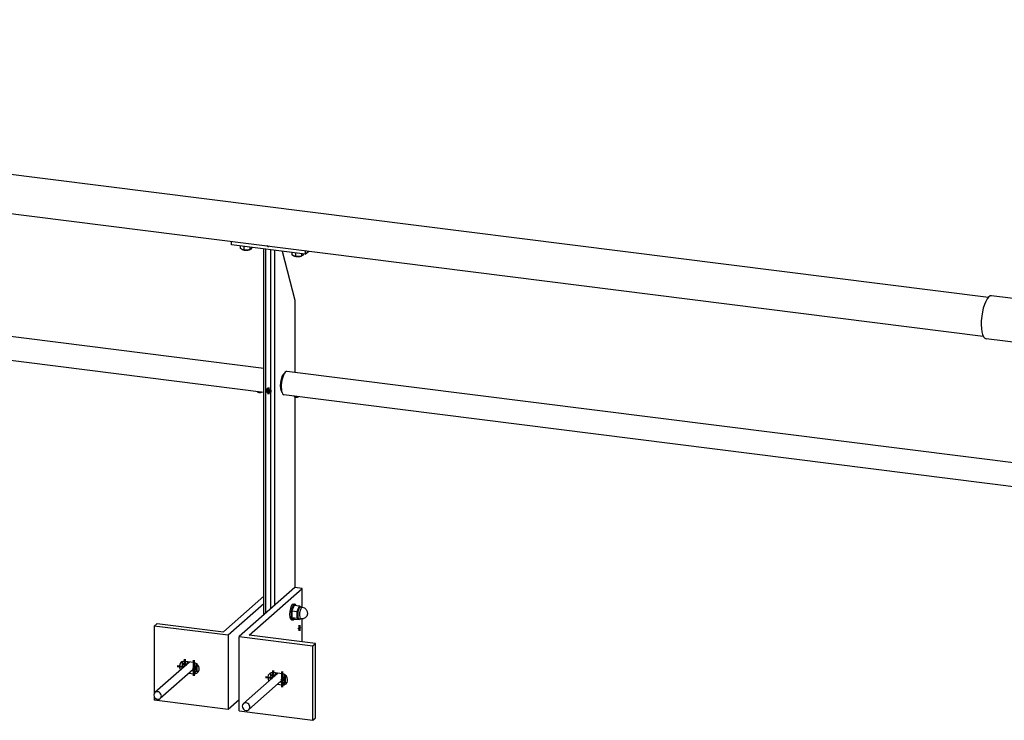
# Model space of a CAD drawing. Header units: millimetres. Extents: x 4464 to 5058, y 2900 to 3320.
# Tile 93 of 110: x 4945 to 4976, y 3195 to 3217. Entities that reach past the tile are written whole.
import ezdxf

# ---------------------------------------------------------------- set-up
doc = ezdxf.new("R2010")
doc.units = ezdxf.units.MM
doc.linetypes.add('STRICHPUNKT2', pattern=[18.5, 10, -4, 0.5, -4])
doc.layers.get('0').update_dxf_attribs({"linetype": 'CONTINUOUS'})
doc.layers.add('LE_ALL', color=7, linetype='CONTINUOUS', lineweight=50)
doc.layers.add('LE_GREEN', color=3, linetype='CONTINUOUS')
doc.layers.add('LE_RED', color=1, linetype='CONTINUOUS')

# ---------------------------------------------------------------- blocks, each defined once
blk = doc.blocks.new('BALUSTER PROFIEL 80X15 R4_01141', base_point=(4953.343, 3205.697))
for p, q in [((4952.693, 3198.045), (4952.693, 3209.648)), ((4952.758, 3198.102), (4952.758, 3209.64)), ((4952.922, 3209.619), (4952.758, 3209.64)), ((4952.922, 3198.247), (4952.922, 3209.619)), ((4953.051, 3198.36), (4953.051, 3209.603)), ((4953.687, 3208.014), (4953.294, 3209.572)), ((4953.687, 3205.734), (4953.687, 3208.014)), ((4953.694, 3205.733), (4953.694, 3207.965)), ((4953.687, 3198.913), (4953.687, 3204.959)), ((4953.694, 3198.912), (4953.694, 3204.957))]:
    blk.add_line(p, q)
for centre, major_axis, ratio, start_param, end_param in [((4953.594, 3208.026), (0.065, -0.136), 0.559575, 0.864613, 1.22598), ((4953.325, 3205.402), (-0.037, -0.298), 0.333333, 3.325293, 6.099485)]:
    blk.add_ellipse(centre, major_axis=major_axis, ratio=ratio, start_param=start_param, end_param=end_param)
at = {"layer": 'LE_RED'}
for start_param, end_param in [(3.141593, 6.283185), (2.093172, 3.141593), (6.283185, 6.805561)]:
    blk.add_ellipse((4952.84, 3205.151), major_axis=(0.0496, -0.0563), ratio=0.881917, start_param=start_param, end_param=end_param, dxfattribs=at)
blk = doc.blocks.new('_01143', base_point=(4952.827, 3205.139))
at = {"layer": 'LE_ALL', "color": 1, "linetype": 'STRICHPUNKT2'}
for p, q in [((4952.84, 3205.151), (4952.735, 3205.164)), ((4952.827, 3205.139), (4952.881, 3205.188)), ((4952.84, 3205.151), (4952.84, 3205.257)), ((4952.84, 3205.151), (4952.84, 3205.045)), ((4952.84, 3205.151), (4952.945, 3205.138))]:
    blk.add_line(p, q, dxfattribs=at)
blk = doc.blocks.new('_01142')
blk.add_blockref('_01143', (4952.827, 3205.139))
blk = doc.blocks.new('DIN 13-M6_01145', base_point=(4952.881, 3205.104))
for start_param, end_param in [(3.141593, 6.283185), (0, 3.141593)]:
    blk.add_ellipse((4952.84, 3205.151), major_axis=(0.0413, -0.0469), ratio=0.881917, start_param=start_param, end_param=end_param)
at = {"layer": 'LE_RED'}
for start_param, end_param in [(3.141593, 6.283185), (2.093172, 3.141593), (6.283185, 6.805561)]:
    blk.add_ellipse((4952.84, 3205.151), major_axis=(0.0496, -0.0563), ratio=0.881917, start_param=start_param, end_param=end_param, dxfattribs=at)
blk = doc.blocks.new('DIN 13-M6_01144')
blk.add_blockref('DIN 13-M6_01145', (4952.881, 3205.104))
blk = doc.blocks.new('BALUSTER PROFIEL 80X15 R4_01140')
for name, p in [('BALUSTER PROFIEL 80X15 R4_01141', (4953.343, 3205.697)), ('_01142', (0, 0)), ('DIN 13-M6_01144', (0, 0))]:
    blk.add_blockref(name, p)
blk = doc.blocks.new('Hoeklijn 200x100x10_01148', base_point=(4953.131, 3195.846))
for p, q in [((4953.678, 3198.914), (4951.91, 3197.355)), ((4953.912, 3198.884), (4953.678, 3198.914)), ((4952.233, 3197.403), (4953.912, 3198.884)), ((4953.912, 3198.29), (4953.912, 3198.884)), ((4953.912, 3197.192), (4953.912, 3197.916)), ((4951.91, 3197.355), (4954.249, 3197.06)), ((4951.91, 3194.998), (4951.91, 3197.355)), ((4954.337, 3197.138), (4952.233, 3197.403)), ((4954.249, 3197.06), (4954.337, 3197.138)), ((4953.278, 3196.181), (4952.998, 3196.216)), ((4953.131, 3195.846), (4953.278, 3195.827)), ((4953.22, 3195.923), (4953.367, 3195.905)), ((4953.278, 3195.827), (4953.367, 3195.905))]:
    blk.add_line(p, q)
for points in [[(4951.91, 3194.998), (4954.249, 3194.703), (4954.249, 3197.06)], [(4954.249, 3194.703), (4954.337, 3194.781), (4954.337, 3197.138)]]:
    blk.add_lwpolyline(points)
for centre, major_axis, ratio, start_param, end_param in [((4953.824, 3197.628), (-0.0078, -0.062), 0.333333, 3.141593, 6.283185), ((4953.824, 3197.628), (-0.0078, -0.062), 0.333333, 0, 3.141593), ((4952.998, 3196.039), (0.124, -0.141), 0.881917, 3.141593, 4.597824), ((4952.998, 3196.039), (0.124, -0.141), 0.881917, 2.356194, 3.141593), ((4953.086, 3196.117), (0.124, -0.141), 0.881917, 3.505949, 4.597824), ((4953.278, 3196.004), (0.124, -0.141), 0.881917, 0, 2.356194), ((4953.278, 3196.004), (0.124, -0.141), 0.881917, 5.497787, 6.283185), ((4953.367, 3196.082), (0.124, -0.141), 0.881917, 5.497787, 5.918829)]:
    blk.add_ellipse(centre, major_axis=major_axis, ratio=ratio, start_param=start_param, end_param=end_param)
blk = doc.blocks.new('_01150', base_point=(4953.378, 3196.092))
at = {"layer": 'LE_ALL', "color": 1, "linetype": 'STRICHPUNKT2'}
for p, q in [((4953.824, 3197.628), (4953.824, 3197.716)), ((4953.824, 3197.628), (4953.857, 3197.657)), ((4953.824, 3197.628), (4953.791, 3197.598)), ((4953.803, 3197.63), (4953.853, 3197.624)), ((4953.824, 3197.628), (4953.824, 3197.539)), ((4952.911, 3196.139), (4953.058, 3196.121)), ((4952.998, 3196.068), (4952.998, 3196.287)), ((4953.086, 3196.146), (4953.086, 3196.205)), ((4953.378, 3196.092), (4953.252, 3195.98)), ((4953.278, 3195.756), (4953.278, 3196.251)), ((4953.367, 3195.905), (4953.367, 3196.145)), ((4952.752, 3196.07), (4952.97, 3196.043))]:
    blk.add_line(p, q, dxfattribs=at)
blk = doc.blocks.new('_01149')
blk.add_blockref('_01150', (4953.378, 3196.092))
blk = doc.blocks.new('Hoeklijn 200x100x10_01147')
for name, p in [('Hoeklijn 200x100x10_01148', (4953.131, 3195.846)), ('_01149', (0, 0))]:
    blk.add_blockref(name, p)
blk = doc.blocks.new('Hoeklijn 200x100x10_01152', base_point=(4950.472, 3196.534))
for p, q in [((4951.414, 3197.506), (4952.693, 3198.634)), ((4949.221, 3197.693), (4949.31, 3197.771)), ((4951.56, 3197.399), (4949.221, 3197.693)), ((4949.221, 3197.693), (4949.221, 3195.557)), ((4949.31, 3197.771), (4951.414, 3197.506)), ((4950.472, 3196.534), (4950.192, 3196.569)), ((4950.325, 3196.199), (4950.472, 3196.181)), ((4950.414, 3196.277), (4950.561, 3196.258)), ((4950.561, 3196.258), (4950.472, 3196.181)), ((4949.221, 3195.447), (4949.221, 3195.336)), ((4951.56, 3195.042), (4949.221, 3195.336)), ((4951.91, 3195.351), (4951.56, 3195.042))]:
    blk.add_line(p, q)
blk.add_lwpolyline([(4952.693, 3198.399), (4951.56, 3197.399), (4951.56, 3195.042)])
for centre, start_param, end_param in [((4950.192, 3196.393), 3.141593, 4.597824), ((4950.192, 3196.393), 2.356194, 3.141593), ((4950.28, 3196.471), 3.505949, 4.597824), ((4950.472, 3196.357), 6.283185, 8.63938), ((4950.472, 3196.357), 5.497787, 6.283185), ((4950.561, 3196.435), 5.497787, 5.918829)]:
    blk.add_ellipse(centre, major_axis=(0.124, -0.141), ratio=0.881917, start_param=start_param, end_param=end_param)
blk = doc.blocks.new('_01154', base_point=(4950.572, 3196.445))
at = {"layer": 'LE_ALL', "color": 1, "linetype": 'STRICHPUNKT2'}
for p, q in [((4950.163, 3196.396), (4949.946, 3196.424)), ((4950.252, 3196.474), (4950.105, 3196.493)), ((4950.192, 3196.64), (4950.192, 3196.421)), ((4950.28, 3196.558), (4950.28, 3196.499)), ((4950.572, 3196.445), (4950.446, 3196.334)), ((4950.472, 3196.605), (4950.472, 3196.11)), ((4950.561, 3196.499), (4950.561, 3196.258))]:
    blk.add_line(p, q, dxfattribs=at)
blk = doc.blocks.new('_01153')
blk.add_blockref('_01154', (4950.572, 3196.445))
blk = doc.blocks.new('Hoeklijn 200x100x10_01151')
for name, p in [('Hoeklijn 200x100x10_01152', (4950.472, 3196.534)), ('_01153', (0, 0))]:
    blk.add_blockref(name, p)
blk = doc.blocks.new('Precisie buis 22x3_01156', base_point=(4953.251, 3205.134))
for p, q in [((4953.319, 3205.68), (4953.333, 3205.678)), ((4953.251, 3205.134), (4953.264, 3205.132))]:
    blk.add_line(p, q)
blk = doc.blocks.new('Precisie buis 22x3_01155')
blk.add_blockref('Precisie buis 22x3_01156', (4953.251, 3205.134))
blk = doc.blocks.new('153.1.100 100 x 5 50 x 47 PM6_01158', base_point=(4951.671, 3209.777))
for p, q in [((4951.671, 3209.777), (4951.671, 3209.892)), ((4954.009, 3209.482), (4951.671, 3209.777)), ((4952.797, 3209.75), (4952.883, 3209.74)), ((4954.009, 3209.598), (4954.009, 3209.482)), ((4954.009, 3209.482), (4954.124, 3209.583))]:
    blk.add_line(p, q)
blk = doc.blocks.new('_01160', base_point=(4952.838, 3209.745))
at = {"layer": 'LE_ALL', "color": 1, "linetype": 'STRICHPUNKT2'}
blk.add_line((4952.838, 3209.745), (4952.81, 3209.721), dxfattribs=at)
blk = doc.blocks.new('_01159')
blk.add_blockref('_01160', (4952.838, 3209.745))
blk = doc.blocks.new('153.1.100 100 x 5 50 x 47 PM6_01157')
for name, p in [('153.1.100 100 x 5 50 x 47 PM6_01158', (4951.671, 3209.777)), ('_01159', (0, 0))]:
    blk.add_blockref(name, p)
blk = doc.blocks.new('Sluitring (DIN 125)-M10_01164', base_point=(4953.681, 3198.382))
for p, q in [((4953.634, 3198.388), (4953.681, 3198.382)), ((4953.571, 3197.892), (4953.618, 3197.886))]:
    blk.add_line(p, q)
at = {"layer": 'LE_GREEN'}
for centre, start_param, end_param in [((4953.603, 3198.14), 3.141593, 6.283185), ((4953.649, 3198.134), 3.141593, 6.283185), ((4953.649, 3198.134), 2.614153, 3.141593), ((4953.649, 3198.134), 0, 0.527439)]:
    blk.add_ellipse(centre, major_axis=(-0.031, -0.248), ratio=0.333333, start_param=start_param, end_param=end_param, dxfattribs=at)
blk = doc.blocks.new('Sluitring (DIN 125)-M10_01163')
blk.add_blockref('Sluitring (DIN 125)-M10_01164', (4953.681, 3198.382))
blk = doc.blocks.new('Hoge dopmoer (DIN 1587)-M10_01166', base_point=(4953.841, 3197.921))
for p, q in [((4953.66, 3198.35), (4953.826, 3198.33)), ((4953.813, 3197.924), (4953.872, 3197.917))]:
    blk.add_line(p, q)
for points in [[(4953.66, 3198.35), (4953.59, 3198.179), (4953.755, 3198.158)], [(4953.841, 3197.921), (4953.826, 3197.894), (4953.755, 3197.941), (4953.755, 3198.158), (4953.826, 3198.33), (4953.885, 3198.293)], [(4953.59, 3198.179), (4953.59, 3197.961), (4953.755, 3197.941)], [(4953.59, 3197.961), (4953.66, 3197.915), (4953.826, 3197.894)]]:
    blk.add_lwpolyline(points)
blk.add_lwpolyline([(4953.86, 3198.297), (4953.918, 3198.289, -1), (4953.872, 3197.917)], format="xyb")
for centre in [(4953.837, 3198.11), (4953.895, 3198.103)]:
    blk.add_ellipse(centre, major_axis=(-0.023, -0.186), ratio=0.333333, start_param=3.141593, end_param=6.283185)
blk = doc.blocks.new('Hoge dopmoer (DIN 1587)-M10_01165')
blk.add_blockref('Hoge dopmoer (DIN 1587)-M10_01166', (4953.841, 3197.921))
blk = doc.blocks.new('Montage hoeklijn aan baluster_01162')
for name in ['Sluitring (DIN 125)-M10_01163', 'Hoge dopmoer (DIN 1587)-M10_01165']:
    blk.add_blockref(name, (0, 0))
blk = doc.blocks.new('Carrosseriering M12 (ISO 7093 _ DIN 9021)_01169', base_point=(4950.528, 3196.331))
for centre, start_param, end_param in [((4950.42, 3196.453), 3.317607, 3.810313), ((4950.449, 3196.479), 3.536683, 3.810313), ((4950.42, 3196.453), 6.283185, 7.508071), ((4950.42, 3196.453), 5.614465, 6.283185), ((4950.449, 3196.479), 5.614465, 6.147079)]:
    blk.add_ellipse(centre, major_axis=(0.107, -0.122), ratio=0.881917, start_param=start_param, end_param=end_param)
blk = doc.blocks.new('Carrosseriering M12 (ISO 7093 _ DIN 9021)_01168')
blk.add_blockref('Carrosseriering M12 (ISO 7093 _ DIN 9021)_01169', (4950.528, 3196.331))
blk = doc.blocks.new('Hoge dopmoer (DIN 1587)-M12_01171', base_point=(4950.482, 3196.337))
at = {"layer": 'LE_RED'}
for start_param, end_param in [(3.502147, 3.696404), (5.728374, 6.283185), (6.283185, 6.43201)]:
    blk.add_ellipse((4950.449, 3196.479), major_axis=(0.099, -0.113), ratio=0.881917, start_param=start_param, end_param=end_param, dxfattribs=at)
blk = doc.blocks.new('GEWINDE_01173', base_point=(4950.482, 3196.337))
blk.add_ellipse((4950.454, 3196.483), major_axis=(0.0843, -0.0956), ratio=0.881917, start_param=0, end_param=0.61832)
at = {"layer": 'LE_RED'}
for start_param, end_param in [(3.502147, 3.696404), (5.728374, 6.283185), (6.283185, 6.43201)]:
    blk.add_ellipse((4950.449, 3196.479), major_axis=(0.099, -0.113), ratio=0.881917, start_param=start_param, end_param=end_param, dxfattribs=at)
blk = doc.blocks.new('GEWINDE_01172')
blk.add_blockref('GEWINDE_01173', (4950.482, 3196.337))
blk = doc.blocks.new('Hoge dopmoer (DIN 1587)-M12_01170')
for name, p in [('Hoge dopmoer (DIN 1587)-M12_01171', (4950.482, 3196.337)), ('GEWINDE_01172', (0, 0))]:
    blk.add_blockref(name, p)
blk = doc.blocks.new('Draadstang-M12x140_01175', base_point=(4949.243, 3195.584))
for p, q in [((4950.339, 3196.551), (4949.243, 3195.584)), ((4950.538, 3196.387), (4949.411, 3195.393))]:
    blk.add_line(p, q)
for start_param, end_param in [(3.141593, 6.283185), (0, 3.141593)]:
    blk.add_ellipse((4949.327, 3195.489), major_axis=(0.0843, -0.0956), ratio=0.881917, start_param=start_param, end_param=end_param)
blk = doc.blocks.new('Draadstang-M12x140_01174')
blk.add_blockref('Draadstang-M12x140_01175', (4949.243, 3195.584))
blk = doc.blocks.new('Montage baluster_01167')
for name in ['Draadstang-M12x140_01174', 'Carrosseriering M12 (ISO 7093 _ DIN 9021)_01168', 'Hoge dopmoer (DIN 1587)-M12_01170']:
    blk.add_blockref(name, (0, 0))
blk = doc.blocks.new('Carrosseriering M12 (ISO 7093 _ DIN 9021)_01178', base_point=(4953.334, 3195.978))
for centre, start_param, end_param in [((4953.227, 3196.099), 3.317607, 3.810313), ((4953.256, 3196.125), 3.536683, 3.810313), ((4953.227, 3196.099), 0, 1.224886), ((4953.227, 3196.099), 5.614465, 6.283185), ((4953.256, 3196.125), 5.614465, 6.147079)]:
    blk.add_ellipse(centre, major_axis=(0.107, -0.122), ratio=0.881917, start_param=start_param, end_param=end_param)
blk = doc.blocks.new('Carrosseriering M12 (ISO 7093 _ DIN 9021)_01177')
blk.add_blockref('Carrosseriering M12 (ISO 7093 _ DIN 9021)_01178', (4953.334, 3195.978))
blk = doc.blocks.new('Hoge dopmoer (DIN 1587)-M12_01180', base_point=(4953.288, 3195.983))
at = {"layer": 'LE_RED'}
for start_param, end_param in [(3.502147, 3.696404), (5.728374, 6.283185), (6.283185, 6.43201)]:
    blk.add_ellipse((4953.256, 3196.125), major_axis=(0.099, -0.113), ratio=0.881917, start_param=start_param, end_param=end_param, dxfattribs=at)
blk = doc.blocks.new('GEWINDE_01182', base_point=(4953.288, 3195.983))
blk.add_ellipse((4953.26, 3196.129), major_axis=(0.0843, -0.0956), ratio=0.881917, start_param=6.283185, end_param=6.901505)
at = {"layer": 'LE_RED'}
for start_param, end_param in [(3.502147, 3.696404), (5.728374, 6.283185), (6.283185, 6.43201)]:
    blk.add_ellipse((4953.256, 3196.125), major_axis=(0.099, -0.113), ratio=0.881917, start_param=start_param, end_param=end_param, dxfattribs=at)
blk = doc.blocks.new('GEWINDE_01181')
blk.add_blockref('GEWINDE_01182', (4953.288, 3195.983))
blk = doc.blocks.new('Hoge dopmoer (DIN 1587)-M12_01179')
for name, p in [('Hoge dopmoer (DIN 1587)-M12_01180', (4953.288, 3195.983)), ('GEWINDE_01181', (0, 0))]:
    blk.add_blockref(name, p)
blk = doc.blocks.new('Draadstang-M12x140_01184', base_point=(4952.049, 3195.231))
for p, q in [((4953.145, 3196.197), (4952.049, 3195.231)), ((4953.345, 3196.034), (4952.218, 3195.04))]:
    blk.add_line(p, q)
for start_param, end_param in [(3.141593, 6.283185), (0, 3.141593)]:
    blk.add_ellipse((4952.133, 3195.135), major_axis=(0.0843, -0.0956), ratio=0.881917, start_param=start_param, end_param=end_param)
blk = doc.blocks.new('Draadstang-M12x140_01183')
blk.add_blockref('Draadstang-M12x140_01184', (4952.049, 3195.231))
blk = doc.blocks.new('Montage baluster_01176')
for name in ['Draadstang-M12x140_01183', 'Carrosseriering M12 (ISO 7093 _ DIN 9021)_01177', 'Hoge dopmoer (DIN 1587)-M12_01179']:
    blk.add_blockref(name, (0, 0))
blk = doc.blocks.new('Stelschroef (DIN 913 - ISO 4026)-M6x20_01187', base_point=(4952.835, 3205.187))
for p in [(4952.848, 3205.209), (4952.856, 3205.206)]:
    blk.add_line(p, (4952.835, 3205.187))
for points in [[(4952.835, 3205.187), (4952.855, 3205.15), (4952.896, 3205.144)], [(4952.879, 3205.19), (4952.886, 3205.177), (4952.855, 3205.15)]]:
    blk.add_lwpolyline(points)
at = {"layer": 'LE_RED'}
blk.add_ellipse((4952.875, 3205.182), major_axis=(0.0413, -0.0469), ratio=0.881917, start_param=3.583421, end_param=5.841357, dxfattribs=at)
blk = doc.blocks.new('GEWINDE_01189', base_point=(4952.895, 3205.124))
at = {"layer": 'LE_RED'}
blk.add_ellipse((4952.875, 3205.182), major_axis=(0.0413, -0.0469), ratio=0.881917, start_param=3.583421, end_param=5.841357, dxfattribs=at)
blk = doc.blocks.new('GEWINDE_01188')
blk.add_blockref('GEWINDE_01189', (4952.895, 3205.124))
blk = doc.blocks.new('Stelschroef (DIN 913 - ISO 4026)-M6x20_01186')
for name, p in [('Stelschroef (DIN 913 - ISO 4026)-M6x20_01187', (4952.835, 3205.187)), ('GEWINDE_01188', (0, 0))]:
    blk.add_blockref(name, p)
blk = doc.blocks.new('Montage sierregel_01185')
blk.add_blockref('Stelschroef (DIN 913 - ISO 4026)-M6x20_01186', (0, 0))
blk = doc.blocks.new('Zeskant tapbout-M8x16 (DIN 933)_01197', base_point=(4953.584, 3209.536))
for p, q in [((4953.584, 3209.536), (4953.584, 3209.465)), ((4953.64, 3209.428), (4953.584, 3209.465)), ((4953.703, 3209.416), (4953.643, 3209.427)), ((4953.703, 3209.521), (4953.703, 3209.416)), ((4953.795, 3209.408), (4953.703, 3209.416)), ((4953.888, 3209.426), (4953.795, 3209.408)), ((4953.888, 3209.497), (4953.888, 3209.426)), ((4953.903, 3209.431), (4953.888, 3209.426)), ((4953.921, 3209.442), (4953.903, 3209.431)), ((4953.954, 3209.485), (4953.921, 3209.442))]:
    blk.add_line(p, q)
for start_param, end_param in [(3.827423, 4.874621), (4.874621, 5.624127)]:
    blk.add_ellipse((4953.769, 3209.461), major_axis=(0.163, 0), ratio=0.333333, start_param=start_param, end_param=end_param)
blk = doc.blocks.new('Zeskant tapbout-M8x16 (DIN 933)_01196')
blk.add_blockref('Zeskant tapbout-M8x16 (DIN 933)_01197', (4953.584, 3209.536))
blk = doc.blocks.new('Montage handregel_01195')
blk.add_blockref('Zeskant tapbout-M8x16 (DIN 933)_01196', (0, 0))
blk = doc.blocks.new('Zeskant tapbout-M8x16 (DIN 933)_01200', base_point=(4951.947, 3209.742))
for p, q in [((4951.947, 3209.742), (4951.947, 3209.671)), ((4952.003, 3209.634), (4951.947, 3209.671)), ((4952.066, 3209.623), (4952.006, 3209.633)), ((4952.066, 3209.727), (4952.066, 3209.623)), ((4952.158, 3209.614), (4952.066, 3209.623)), ((4952.251, 3209.633), (4952.158, 3209.614)), ((4952.251, 3209.704), (4952.251, 3209.633)), ((4952.266, 3209.637), (4952.251, 3209.633)), ((4952.284, 3209.648), (4952.266, 3209.637)), ((4952.317, 3209.691), (4952.284, 3209.648))]:
    blk.add_line(p, q)
for start_param, end_param in [(3.827423, 4.874621), (4.874621, 5.624127)]:
    blk.add_ellipse((4952.132, 3209.667), major_axis=(0.163, 0), ratio=0.333333, start_param=start_param, end_param=end_param)
blk = doc.blocks.new('Zeskant tapbout-M8x16 (DIN 933)_01199')
blk.add_blockref('Zeskant tapbout-M8x16 (DIN 933)_01200', (4951.947, 3209.742))
blk = doc.blocks.new('Montage handregel_01198')
blk.add_blockref('Zeskant tapbout-M8x16 (DIN 933)_01199', (0, 0))
blk = doc.blocks.new('Montage_01161')
for name in ['Montage handregel_01198', 'Montage handregel_01195', 'Montage sierregel_01185', 'Montage hoeklijn aan baluster_01162', 'Montage baluster_01167', 'Montage baluster_01176']:
    blk.add_blockref(name, (0, 0))
blk = doc.blocks.new('Tussen baluster_01139')
for name in ['153.1.100 100 x 5 50 x 47 PM6_01157', 'Montage_01161', 'BALUSTER PROFIEL 80X15 R4_01140', 'Precisie buis 22x3_01155', 'Hoeklijn 200x100x10_01147', 'Hoeklijn 200x100x10_01151']:
    blk.add_blockref(name, (0, 0))
blk = doc.blocks.new('HANDREGEL PROFIEL 50X47_02226', base_point=(4905.65, 3215.69))
for p, q in [((4905.819, 3216.919), (4975.688, 3208.117)), ((4905.65, 3215.69), (4975.526, 3206.887))]:
    blk.add_line(p, q)
blk = doc.blocks.new('HANDREGEL PROFIEL 50X47_02225')
blk.add_blockref('HANDREGEL PROFIEL 50X47_02226', (4905.65, 3215.69))
blk = doc.blocks.new('Handregel_02204')
blk.add_blockref('HANDREGEL PROFIEL 50X47_02225', (0, 0))
blk = doc.blocks.new('Precisie buis 30x3_02313', base_point=(4925.835, 3208.487))
for p, q in [((4952.693, 3205.859), (4925.929, 3209.231)), ((4952.693, 3205.103), (4925.835, 3208.487))]:
    blk.add_line(p, q)
blk.add_ellipse((4925.882, 3208.859), major_axis=(-0.047, -0.372), ratio=0.333333, start_param=3.141593, end_param=6.283185)
blk = doc.blocks.new('Precisie buis 30x3_02312')
blk.add_blockref('Precisie buis 30x3_02313', (4925.835, 3208.487))
blk = doc.blocks.new('Stelschroef (DIN 913 - ISO 4026)-M6x5_02316', base_point=(4926.183, 3208.425))
at = {"layer": 'LE_RED'}
blk.add_ellipse((4926.233, 3208.438), major_axis=(0.0625, 0), ratio=0.333333, start_param=3.800651, end_param=5.658796, dxfattribs=at)
blk = doc.blocks.new('GEWINDE_02318', base_point=(4926.173, 3208.429))
for p, q in [((4926.173, 3208.429), (4926.183, 3208.425)), ((4926.292, 3208.429), (4926.282, 3208.425))]:
    blk.add_line(p, q)
for start_param, end_param in [(3.141593, 3.800651), (3.800651, 5.624127)]:
    blk.add_ellipse((4926.233, 3208.445), major_axis=(0.075, 0), ratio=0.333333, start_param=start_param, end_param=end_param)
at = {"layer": 'LE_RED'}
for start_param, end_param in [(3.141593, 3.800651), (3.800651, 5.624127)]:
    blk.add_ellipse((4926.233, 3208.438), major_axis=(0.0625, 0), ratio=0.333333, start_param=start_param, end_param=end_param, dxfattribs=at)
blk = doc.blocks.new('GEWINDE_02317')
blk.add_blockref('GEWINDE_02318', (4926.173, 3208.429))
blk = doc.blocks.new('Stelschroef (DIN 913 - ISO 4026)-M6x5_02315')
for name, p in [('GEWINDE_02317', (0, 0)), ('Stelschroef (DIN 913 - ISO 4026)-M6x5_02316', (4926.183, 3208.425))]:
    blk.add_blockref(name, p)
blk = doc.blocks.new('Stelschroef (DIN 913 - ISO 4026)-M6x5_02320', base_point=(4952.515, 3205.108))
at = {"layer": 'LE_RED'}
blk.add_ellipse((4952.565, 3205.12), major_axis=(0.0625, 0), ratio=0.333333, start_param=3.800651, end_param=5.658796, dxfattribs=at)
blk = doc.blocks.new('GEWINDE_02322', base_point=(4952.505, 3205.112))
for p, q in [((4952.505, 3205.112), (4952.515, 3205.108)), ((4952.624, 3205.112), (4952.614, 3205.108))]:
    blk.add_line(p, q)
for start_param, end_param in [(3.141593, 3.800651), (3.800651, 5.624127)]:
    blk.add_ellipse((4952.565, 3205.127), major_axis=(0.075, 0), ratio=0.333333, start_param=start_param, end_param=end_param)
at = {"layer": 'LE_RED'}
for start_param, end_param in [(3.141593, 3.800651), (3.800651, 5.624127)]:
    blk.add_ellipse((4952.565, 3205.12), major_axis=(0.0625, 0), ratio=0.333333, start_param=start_param, end_param=end_param, dxfattribs=at)
blk = doc.blocks.new('GEWINDE_02321')
blk.add_blockref('GEWINDE_02322', (4952.505, 3205.112))
blk = doc.blocks.new('Stelschroef (DIN 913 - ISO 4026)-M6x5_02319')
for name, p in [('GEWINDE_02321', (0, 0)), ('Stelschroef (DIN 913 - ISO 4026)-M6x5_02320', (4952.515, 3205.108))]:
    blk.add_blockref(name, p)
blk = doc.blocks.new('Montage_02314')
for name in ['Stelschroef (DIN 913 - ISO 4026)-M6x5_02315', 'Stelschroef (DIN 913 - ISO 4026)-M6x5_02319']:
    blk.add_blockref(name, (0, 0))
blk = doc.blocks.new('Sierregel_02311')
for name in ['Precisie buis 30x3_02312', 'Montage_02314']:
    blk.add_blockref(name, (0, 0))
blk = doc.blocks.new('Precisie buis 30x3_02325', base_point=(4953.336, 3205.022))
for p, q in [((4980.195, 3202.395), (4953.43, 3205.767)), ((4980.195, 3201.639), (4953.336, 3205.022))]:
    blk.add_line(p, q)
blk.add_ellipse((4953.383, 3205.394), major_axis=(-0.047, -0.372), ratio=0.333333, start_param=3.141593, end_param=6.283185)
blk = doc.blocks.new('Precisie buis 30x3_02324')
blk.add_blockref('Precisie buis 30x3_02325', (4953.336, 3205.022))
blk = doc.blocks.new('Stelschroef (DIN 913 - ISO 4026)-M6x5_02328', base_point=(4953.684, 3204.96))
at = {"layer": 'LE_RED'}
blk.add_ellipse((4953.734, 3204.973), major_axis=(0.0625, 0), ratio=0.333333, start_param=3.800649, end_param=5.658796, dxfattribs=at)
blk = doc.blocks.new('GEWINDE_02330', base_point=(4953.675, 3204.965))
for p, q in [((4953.675, 3204.965), (4953.684, 3204.96)), ((4953.793, 3204.965), (4953.783, 3204.96))]:
    blk.add_line(p, q)
for start_param, end_param in [(3.141593, 3.800651), (3.800651, 5.624127)]:
    blk.add_ellipse((4953.734, 3204.98), major_axis=(0.075, 0), ratio=0.333333, start_param=start_param, end_param=end_param)
at = {"layer": 'LE_RED'}
for start_param, end_param in [(3.141593, 3.800651), (3.800651, 5.624127)]:
    blk.add_ellipse((4953.734, 3204.973), major_axis=(0.0625, 0), ratio=0.333333, start_param=start_param, end_param=end_param, dxfattribs=at)
blk = doc.blocks.new('GEWINDE_02329')
blk.add_blockref('GEWINDE_02330', (4953.675, 3204.965))
blk = doc.blocks.new('Stelschroef (DIN 913 - ISO 4026)-M6x5_02327')
for name, p in [('GEWINDE_02329', (0, 0)), ('Stelschroef (DIN 913 - ISO 4026)-M6x5_02328', (4953.684, 3204.96))]:
    blk.add_blockref(name, p)
blk = doc.blocks.new('Stelschroef (DIN 913 - ISO 4026)-M6x5_02332', base_point=(4980.016, 3201.643))
at = {"layer": 'LE_RED'}
blk.add_ellipse((4980.066, 3201.656), major_axis=(0.0625, 0), ratio=0.333333, start_param=3.800651, end_param=5.658796, dxfattribs=at)
blk = doc.blocks.new('GEWINDE_02334', base_point=(4980.007, 3201.647))
for p, q in [((4980.007, 3201.647), (4980.016, 3201.643)), ((4980.125, 3201.647), (4980.115, 3201.643))]:
    blk.add_line(p, q)
for start_param, end_param in [(3.141593, 3.800651), (3.800651, 5.624127)]:
    blk.add_ellipse((4980.066, 3201.662), major_axis=(0.075, 0), ratio=0.333333, start_param=start_param, end_param=end_param)
at = {"layer": 'LE_RED'}
for start_param, end_param in [(3.141593, 3.800651), (3.800651, 5.624127)]:
    blk.add_ellipse((4980.066, 3201.656), major_axis=(0.0625, 0), ratio=0.333333, start_param=start_param, end_param=end_param, dxfattribs=at)
blk = doc.blocks.new('GEWINDE_02333')
blk.add_blockref('GEWINDE_02334', (4980.007, 3201.647))
blk = doc.blocks.new('Stelschroef (DIN 913 - ISO 4026)-M6x5_02331')
for name, p in [('GEWINDE_02333', (0, 0)), ('Stelschroef (DIN 913 - ISO 4026)-M6x5_02332', (4980.016, 3201.643))]:
    blk.add_blockref(name, p)
blk = doc.blocks.new('Montage_02326')
for name in ['Stelschroef (DIN 913 - ISO 4026)-M6x5_02327', 'Stelschroef (DIN 913 - ISO 4026)-M6x5_02331']:
    blk.add_blockref(name, (0, 0))
blk = doc.blocks.new('Sierregel_02323')
for name in ['Precisie buis 30x3_02324', 'Montage_02326']:
    blk.add_blockref(name, (0, 0))
blk = doc.blocks.new('Sierregels_02235')
for name in ['Sierregel_02311', 'Sierregel_02323']:
    blk.add_blockref(name, (0, 0))
blk = doc.blocks.new('Precisie buis 55x2_02430', base_point=(4978.63, 3207.746))
for p, q in [((4978.597, 3207.813), (4975.79, 3208.167)), ((4978.425, 3206.449), (4975.618, 3206.803))]:
    blk.add_line(p, q)
for centre, major_axis, start_param, end_param in [((4975.704, 3207.485), (-0.086, -0.682), 3.141593, 6.283185), ((4978.511, 3207.131), (-0.086, -0.682), 3.141593, 6.283185), ((4978.511, 3207.131), (-0.08, -0.632), 3.141593, 6.283185), ((4978.511, 3207.131), (-0.08, -0.632), 2.943238, 3.141593), ((4978.511, 3207.131), (-0.086, -0.682), 2.711893, 3.141593), ((4978.511, 3207.131), (-0.086, -0.682), 0, 0.461605), ((4978.511, 3207.131), (-0.08, -0.632), 0, 0.263204)]:
    blk.add_ellipse(centre, major_axis=major_axis, ratio=0.333333, start_param=start_param, end_param=end_param)
blk = doc.blocks.new('Precisie buis 55x2_02429')
blk.add_blockref('Precisie buis 55x2_02430', (4978.63, 3207.746))
blk = doc.blocks.new('Koppeling handregel_02428')
blk.add_blockref('Precisie buis 55x2_02429', (0, 0))
blk = doc.blocks.new('Losse delen_02424')
blk.add_blockref('Koppeling handregel_02428', (0, 0))
blk = doc.blocks.new('_A3D0205_00030')
for name in ['Losse delen_02424', 'Handregel_02204', 'Sierregels_02235', 'Tussen baluster_01139']:
    blk.add_blockref(name, (0, 0))
blk = doc.blocks.new('_ANS0205_00029')
blk.add_blockref('_A3D0205_00030', (0, 0))

msp = doc.modelspace()

# ---------------------------------------------------------------- block references
msp.add_blockref('_ANS0205_00029', (0, 0))

doc.saveas('drawing.dxf')
